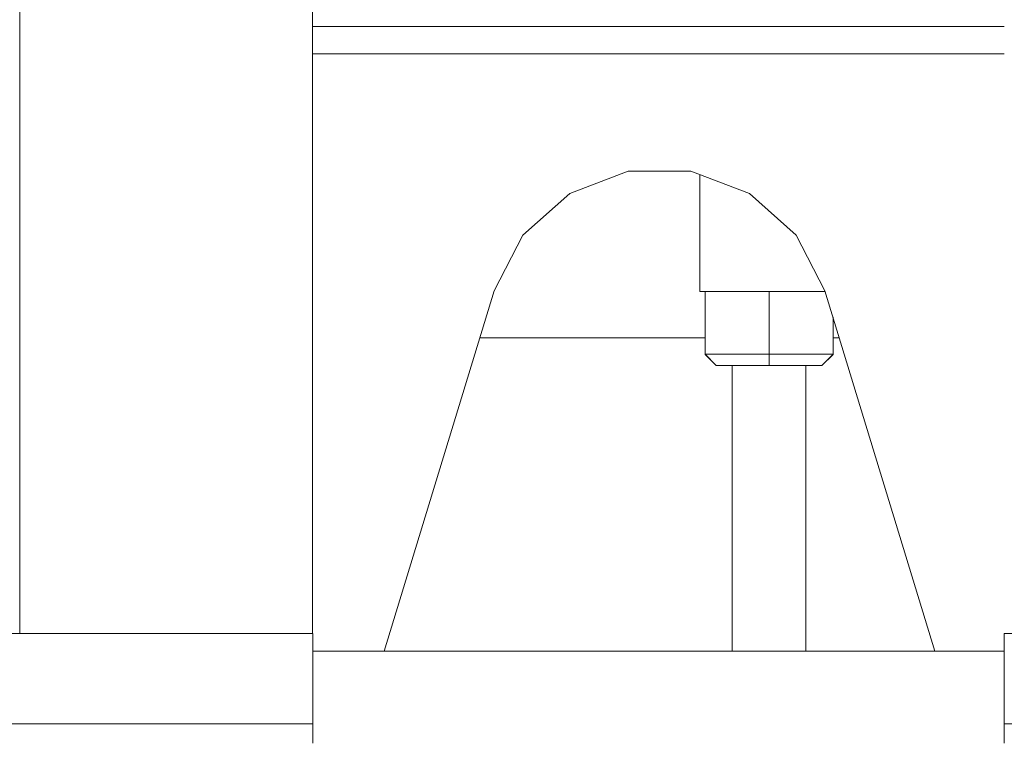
# Model space of a CAD drawing. Header units: millimetres. Extents: x 53056 to 116131, y -669674 to -625124.
# Tile 219 of 256: x 66225 to 66439, y -634524 to -634367. Entities that reach past the tile are written whole.
import ezdxf

# ---------------------------------------------------------------- set-up
doc = ezdxf.new("R2010")
doc.units = ezdxf.units.MM
doc.header["$MEASUREMENT"] = 0
doc.linetypes.add('DGN Style 1', pattern=[536.199087, 0.892178, -535.306909])
doc.layers.add('Side Cradle Tower', color=7, linetype='Continuous', lineweight=0)

# ---------------------------------------------------------------- blocks, each defined once
blk = doc.blocks.new('*U55')
at = {"layer": 'Side Cradle Tower', "color": 7, "linetype": 'Continuous', "lineweight": 0}
for p, q in [((-18368.61, 12898.98), (-18368.61, 13168.39)), ((-18305.11, 13030.63), (-18155.11, 13030.63)), ((-18305.11, 13024.72), (-18155.11, 13024.72)), ((-18249.35, 12994.42), (-18236.66, 12999.26)), ((-18289.54, 12895.2), (-18265.74, 12973.32)), ((-18217.51, 12973.16), (-18219.96, 12973.16)), ((-18219.96, 12959.56), (-18219.96, 12973.16)), ((-18219.96, 12973.15), (-18219.96, 12973.15)), ((-18217.51, 12973.15), (-18216.71, 12973.15)), ((-18206.11, 12973.16), (-18208.75, 12973.16)), ((-18206.11, 12973.16), (-18206.11, 12959.56)), ((-18203.46, 12973.16), (-18206.11, 12973.16)), ((-18193.95, 12973.16), (-18194.7, 12973.16)), ((-18193.99, 12973.32), (-18170.19, 12895.2)), ((-18192.25, 12967.59), (-18192.25, 12959.56)), ((-18268.83, 12963.15), (-18219.96, 12963.15)), ((-18192.25, 12963.15), (-18190.9, 12963.15)), ((-18206.11, 12959.56), (-18219.96, 12959.56)), ((-18219.96, 12959.56), (-18219.96, 12959.55)), ((-18217.56, 12957.16), (-18219.96, 12959.56)), ((-18217.57, 12957.16), (-18219.96, 12959.55)), ((-18192.25, 12959.56), (-18206.11, 12959.56)), ((-18206.11, 12957.16), (-18206.11, 12959.56)), ((-18192.25, 12959.56), (-18194.65, 12957.16)), ((-18192.25, 12959.55), (-18194.64, 12957.16)), ((-18192.25, 12959.55), (-18192.25, 12959.56)), ((-18217.56, 12957.15), (-18217.57, 12957.16)), ((-18217.56, 12957.16), (-18206.11, 12957.16)), ((-18217.56, 12957.15), (-18217.56, 12957.16)), ((-18214.11, 12957.15), (-18217.56, 12957.15)), ((-18214.11, 12895.2), (-18214.11, 12957.15)), ((-18214.1, 12957.15), (-18214.11, 12957.15)), ((-18194.65, 12957.16), (-18206.11, 12957.16)), ((-18198.11, 12957.15), (-18198.11, 12895.2)), ((-18198.11, 12957.15), (-18194.66, 12957.15)), ((-18198.11, 12957.15), (-18198.11, 12957.15)), ((-18194.66, 12957.15), (-18194.65, 12957.15)), ((-18194.65, 12957.15), (-18194.65, 12957.16)), ((-18194.64, 12957.16), (-18194.65, 12957.15)), ((-18654.64, 12898.98), (-18305.05, 12898.98)), ((-18155.16, 12898.98), (-17845.06, 12898.98)), ((-18155.16, 12895.2), (-18305.05, 12895.2)), ((-18654.64, 12879.44), (-18305.05, 12879.44)), ((-18155.16, 12879.44), (-17845.06, 12879.44))]:
    blk.add_line(p, q, dxfattribs=at)
at = {"layer": 'Side Cradle Tower', "color": 7, "linetype": 'Continuous', "lineweight": 0, "flags": 128}
for points in [[(-18305.11, 13168.39), (-18305.11, 13059.15), (-18305.11, 12898.98)], [(-18236.66, 12999.26), (-18223.07, 12999.26), (-18210.38, 12994.42), (-18200.24, 12985.38), (-18193.99, 12973.32)], [(-18219.96, 12973.15), (-18221.11, 12973.15), (-18221.11, 12998.51)], [(-18265.74, 12973.32), (-18259.49, 12985.38), (-18249.35, 12994.42)], [(-18208.75, 12973.15), (-18211.85, 12973.15), (-18216.71, 12973.15)], [(-18194.7, 12973.15), (-18195.5, 12973.15), (-18200.36, 12973.15), (-18203.46, 12973.15)], [(-18214.11, 12957.15), (-18214.11, 12957.15), (-18213.5, 12957.16), (-18211.76, 12957.16), (-18209.17, 12957.16), (-18206.11, 12957.16), (-18203.04, 12957.16), (-18200.45, 12957.16), (-18198.71, 12957.16), (-18198.11, 12957.15), (-18198.11, 12957.15)], [(-18305.05, 12875.2), (-18305.05, 12879.44), (-18305.05, 12898.98)], [(-18155.16, 12875.2), (-18155.16, 12879.44), (-18155.16, 12898.98)]]:
    blk.add_lwpolyline(points, dxfattribs=at)

msp = doc.modelspace()

# ---------------------------------------------------------------- block references
at = {"color": 7, "linetype": 'DGN Style 1', "lineweight": 0}
msp.add_blockref('*U55', (84593.95, -647399.35), dxfattribs=at)

doc.saveas('drawing.dxf')
